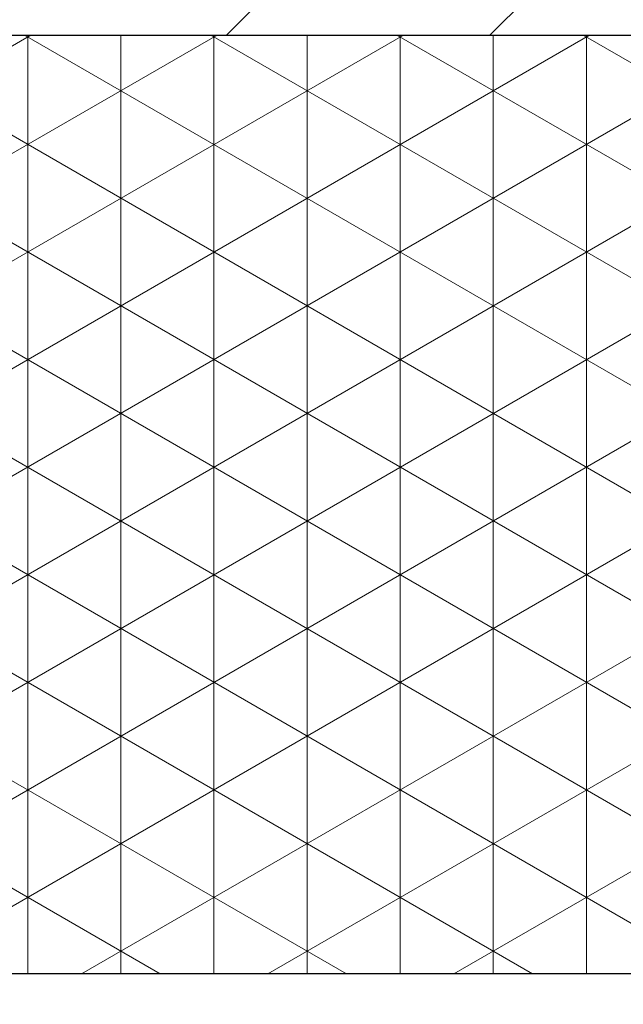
# Model space of a CAD drawing. Header units: millimetres. Extents: x -48448 to 452754, y -13941 to 17062.
# Tile 179 of 256: x 15193 to 15203, y 3602 to 3618. Entities that reach past the tile are written whole.
import ezdxf

# ---------------------------------------------------------------- set-up
doc = ezdxf.new("R2010")
doc.units = ezdxf.units.MM

msp = doc.modelspace()

# ---------------------------------------------------------------- hatches: boundary and pattern name
at = {"lineweight": 5}
h = msp.add_hatch(dxfattribs=at)
h.set_pattern_fill('ANSI31', color=256)
h.set_pattern_definition([(45, (-47770.6976, -3756.4557), (-2.24506403, 2.24506403), [])])
h.paths.add_polyline_path([(15251.382, 3620.086), (15091.382, 3620.086), (15091.382, 3618.086), (15251.382, 3618.086)])
h = msp.add_hatch(dxfattribs=at)
h.set_pattern_fill('NET3', color=256, scale=0.5, angle=90)
h.set_pattern_definition([(90, (-47770.6976, -3756.4557), (-1.5875, 1e-16), []), (150, (-47770.6976, -3756.4557), (-0.79375, -1.37481533), []), (210, (-47770.6976, -3756.4557), (0.79375, -1.37481533), [])])
h.paths.add_polyline_path([(15211.382, 3618.086), (15131.382, 3618.086), (15131.382, 3602.086), (15211.382, 3602.086)])
h = msp.add_hatch()
h.set_pattern_fill('ANSI33', color=256, scale=50)
h.set_pattern_definition([(45, (-70561.63, 42313.1), (-224.5064, 224.5064), []), (45, (-70337.12, 42313.1), (-224.5064, 224.5064), [158.75, -79.375])])
h.paths.add_polyline_path([(14973.883, 2462.632), (15373.883, 2462.632), (15373.883, 3568.084), (15362.869, 3568.086), (15362.869, 3602.086), (14973.883, 3602.086)])

# ---------------------------------------------------------------- linework, layer by layer
for p, q in [((14973.883, 3618.086), (15376.469, 3618.086)), ((15362.869, 3602.086), (14973.883, 3602.086)), ((15362.869, 3602.086), (14973.883, 3602.086))]:
    msp.add_line(p, q)
msp.add_lwpolyline([(15091.382, 3618.086), (15251.382, 3618.086), (15251.382, 3620.086), (15091.382, 3620.086)], close=True)
msp.add_lwpolyline([(15131.382, 3602.086), (15211.382, 3602.086), (15211.382, 3618.086), (15131.382, 3618.086)], close=True, dxfattribs=at)

doc.saveas('drawing.dxf')
